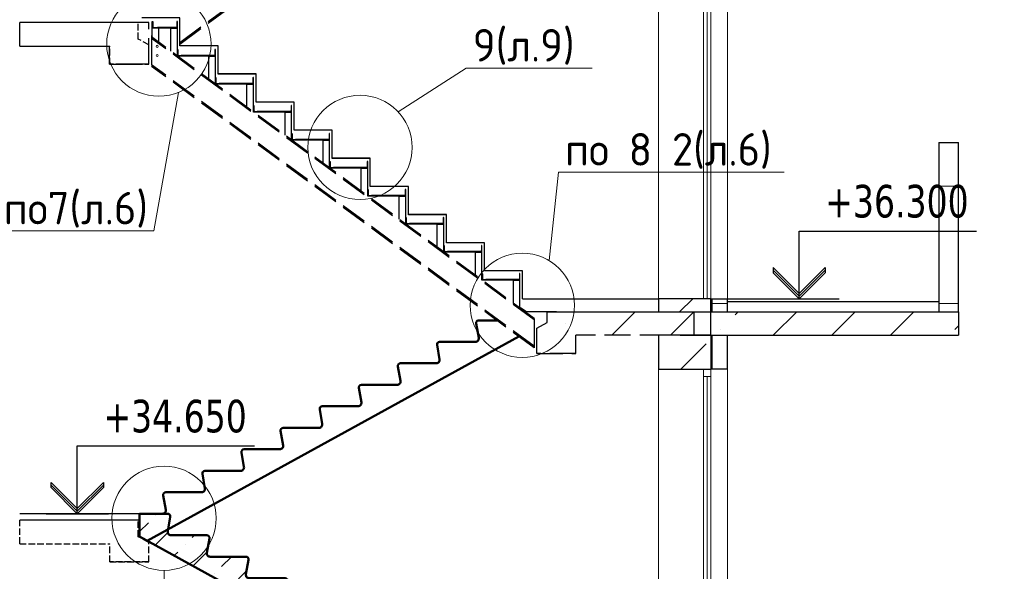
# Model space of a CAD drawing. Header units: millimetres. Extents: x 259029 to 2494469, y -731578 to -57567.
# Tile 34 of 207: x 370908 to 378460, y -680290 to -676054. Entities that reach past the tile are written whole.
import ezdxf
from ezdxf import colors
from ezdxf.entities.mleader import LeaderData, LeaderLine
from ezdxf.math import Vec2, Vec3

# ---------------------------------------------------------------- set-up
doc = ezdxf.new("R2010")
doc.units = ezdxf.units.MM
doc.linetypes.add('______2', pattern=[270, 200, -70])
for name, color, linetype, lineweight in [('1 Плита', 3, 'Continuous', 30), ('RAZMER', 100, 'Continuous', 15), ('Standard', 7, 'Continuous', 25), ('Общий01', 7, 'Continuous', 13), ('ПЛИТА', 152, 'Continuous', 35), ('РАЗРЕЗЫ', 10, 'Continuous', 60), ('Символы 0.20', 1, 'Continuous', 20), ('Стена', 7, 'Continuous', 50), ('Стена_ бетон несущ.', 253, 'Continuous', 70)]:
    doc.layers.add(name, color=color, linetype=linetype, lineweight=lineweight)
doc.styles.add('TAHOMA', font='tahoma.ttf')
doc.styles.add('ГОСТ', font='GOST_Common.ttf')
pattern_1 = [(45, (-451920.53, -348633), (-449.0128, 449.0128), []), (45, (-451471.5, -348633), (-449.0128, 449.0128), [793.75, -158.75, 0, -158.75])]
pattern_2 = [(0, (366591, -726383.86), (450, 450), [450, -450]), (90, (366591, -726383.86), (-450, 450), [450, -450])]

# ---------------------------------------------------------------- blocks, each defined once
blk = doc.blocks.new('_None')
blk = doc.blocks.new('выаыв')
at = {"layer": 'Standard', "color": 7, "linetype": '______2', "lineweight": 30}
for p, q in [((483017, -472887), (483017, -472378)), ((486656, -473099), (486656, -472378)), ((482696, -473063), (483017, -472887)), ((482696, -473659), (482696, -473063)), ((482696, -473659), (482696, -473279)), ((483896, -473659), (483896, -473099)), ((486656, -473099), (483896, -473099)), ((483896, -473659), (482696, -473659)), ((483896, -473659), (482696, -473659)), ((482696, -473659), (483896, -473659)), ((483896, -473659), (482696, -473659))]:
    blk.add_line(p, q, dxfattribs=at)
at = {"layer": 'ПЛИТА', "color": 0, "lineweight": 30}
blk.add_line((483017, -472378), (486656, -472378), dxfattribs=at)
blk = doc.blocks.new('НОВЫЙ')
at = {"layer": 'Standard', "color": 5, "linetype": 'Continuous', "lineweight": 50, "transparency": 33554687}
for p, q in [((381795.4, -472257), (381776.2, -472145.8)), ((381795.8, -472121.9), (382011.4, -472121.7)), ((382011.4, -472121.9), (381835.3, -472121.9)), ((382011.4, -472121.9), (382011.4, -472297.6)), ((378952.4, -473979.3), (382011.4, -472297.6)), ((381495.8, -472286.9), (381770.9, -472286.9)), ((381495.4, -472422), (381476.2, -472310.8)), ((381195.8, -472451.9), (381470.9, -472451.9)), ((381195.4, -472587), (381176.2, -472475.8)), ((380895.4, -472752), (380876.2, -472640.8)), ((380895.8, -472616.9), (381170.9, -472616.9)), ((380595.4, -472917), (380576.2, -472805.8)), ((380595.8, -472781.9), (380870.9, -472781.9)), ((380295.4, -473082), (380276.2, -472970.8)), ((380295.8, -472946.9), (380570.9, -472946.9)), ((379995.8, -473111.9), (380270.9, -473111.9)), ((379995.4, -473247), (379976.2, -473135.8)), ((379695.8, -473276.9), (379970.9, -473276.9)), ((379695.4, -473412), (379676.2, -473300.8)), ((379395.4, -473577), (379376.2, -473465.8)), ((379395.8, -473441.9), (379670.9, -473441.9)), ((379095.4, -473742), (379076.2, -473630.8)), ((379095.8, -473606.9), (379370.9, -473606.9)), ((378894.8, -473771.9), (378894.9, -473836.7)), ((378894.8, -473771.9), (378894.8, -473947.6)), ((378894.8, -473771.9), (379070.9, -473771.9))]:
    blk.add_line(p, q, dxfattribs=at)
for centre, radius, start, end in [((381795.8, -472141.9), 20, 90, 191.30993), ((381495.8, -472306.9), 20, 90, 191.30993), ((381770.9, -472261.9), 25, 270, 11.30993), ((381195.8, -472471.9), 20, 90, 191.30993), ((381470.9, -472426.9), 25, 270, 11.30993), ((381170.9, -472591.9), 25, 270, 11.30993), ((380895.8, -472636.9), 20, 90, 191.30993), ((380870.9, -472756.9), 25, 270, 11.30993), ((380595.8, -472801.9), 20, 90, 191.30993), ((380295.8, -472966.9), 20, 90, 191.30993), ((380570.9, -472921.9), 25, 270, 11.30993), ((379995.8, -473131.9), 20, 90, 191.30993), ((380270.9, -473086.9), 25, 270, 11.30993), ((379695.8, -473296.9), 20, 90, 191.30993), ((379970.9, -473251.9), 25, 270, 11.30993), ((379670.9, -473416.9), 25, 270, 11.30993), ((379395.8, -473461.9), 20, 90, 191.30993), ((379370.9, -473581.9), 25, 270, 11.30993), ((379095.8, -473626.9), 20, 90, 191.30993), ((379070.9, -473746.9), 25, 270, 11.30993)]:
    blk.add_arc(centre, radius, start, end, dxfattribs=at)
at = {"layer": 'РАЗРЕЗЫ', "color": 5, "lineweight": 35}
for p, q in [((382011.4, -472297.6), (382011.4, -472121.9)), ((382011.4, -472297.6), (382011.4, -472297.6)), ((378894.8, -473947.6), (378894.8, -473771.9)), ((378952.4, -473979.3), (378894.8, -473947.6))]:
    blk.add_line(p, q, dxfattribs=at)
blk = doc.blocks.new('марш2')
at = {"layer": 'РАЗРЕЗЫ', "lineweight": -2}
h = blk.add_hatch(dxfattribs=at)
h.set_pattern_fill('ANSI35', color=256, scale=50)
h.paths.add_polyline_path([(519266.6, -473418), (519247, -473531.5, 0.457423), (519271.7, -473560.2), (519546.8, -473560.2, -0.457423), (519566.6, -473583), (519547, -473696.5, 0.457423), (519571.7, -473725.2), (519846.8, -473725.2, -0.457423), (519866.6, -473748), (519847, -473861.5, 0.457423), (519871.7, -473890.2), (520146.8, -473890.2, -0.457423), (520166.6, -473913), (520147, -474026.5, 0.457423), (520171.7, -474055.2), (520446.8, -474055.2, -0.457423), (520466.6, -474078), (520447, -474191.5, 0.457423), (520471.7, -474220.2), (520746.8, -474220.2, -0.457423), (520766.6, -474243), (520747, -474356.5, 0.457423), (520771.7, -474385.2), (521046.8, -474385.2, -0.457423), (521066.6, -474408), (521047, -474521.5, 0.457423), (521071.7, -474550.2), (521346.8, -474550.2, -0.457423), (521366.6, -474573), (521347, -474686.5, 0.457423), (521371.7, -474715.2), (521646.8, -474715.2, -0.457423), (521666.6, -474738), (521647, -474851.5, 0.457423), (521671.7, -474880.2), (521946.8, -474880.2, -0.457423), (521966.6, -474903), (521947, -475016.5, 0.457423), (521971.7, -475045.2), (522147.9, -475045.2), (522147.9, -475220.9), (522090.2, -475252.5), (519031.2, -473570.9), (519031.2, -473395), (519246.9, -473395.2, -0.457187)])
at = {"layer": 'РАЗРЕЗЫ', "color": 2, "lineweight": -2, "xscale": -1}
blk.add_blockref('НОВЫЙ', (901042.6, -1273.3), dxfattribs=at)

msp = doc.modelspace()

# ---------------------------------------------------------------- hatches: boundary and pattern name
at = {"layer": 'Standard', "linetype": 'Continuous', "lineweight": 13}
h = msp.add_hatch(dxfattribs=at)
h.set_pattern_fill('____', scale=450, style=0, pattern_type=2)
h.set_pattern_definition(pattern_2)
h.paths.add_polyline_path([(377957.7, -678297.9), (378107.7, -678297.9), (378107.7, -676997.9), (377957.7, -676997.9)], flags=0)
h = msp.add_hatch(dxfattribs=at)
h.set_pattern_fill('____', scale=450, style=0, pattern_type=2)
h.set_pattern_definition(pattern_2)
h.paths.add_polyline_path([(376337.7, -678297.9), (376337.7, -678197.9), (376217.7, -678197.9), (376217.7, -678297.9)], flags=0)
at = {"layer": 'Стена_ бетон несущ.', "linetype": 'Continuous', "lineweight": 13}
h = msp.add_hatch(dxfattribs=at)
h.set_pattern_fill('ANSI35', color=9, scale=100, style=0)
h.set_pattern_definition(pattern_1)
h.paths.add_polyline_path([(375807.7, -678297.9), (376207.7, -678297.9), (376207.7, -678197.9), (375807.7, -678197.9)], flags=0)
at = {"layer": 'Стена_ бетон несущ.', "linetype": 'Continuous', "lineweight": 25}
h = msp.add_hatch(dxfattribs=at)
h.set_pattern_fill('ANSI35', scale=100, style=0)
h.set_pattern_definition([(45, (-451654.94, -345333), (-449.0128, 449.0128), []), (45, (-451205.9, -345333), (-449.0128, 449.0128), [793.75, -158.75, 0, -158.75])])
h.paths.add_polyline_path([(374973.3, -678477.9), (376343.4, -678477.9), (376343.4, -678297.9), (374973.3, -678297.9)])
h = msp.add_hatch(dxfattribs=at)
h.set_pattern_fill('ANSI35', scale=100, style=0)
h.set_pattern_definition(pattern_1)
h.paths.add_polyline_path([(376207.7, -678297.9), (376207.7, -678477.9), (378107.7, -678477.9), (378107.7, -678297.9)])
at = {"layer": 'Стена_ бетон несущ.', "linetype": 'Continuous', "lineweight": 13}
h = msp.add_hatch(dxfattribs=at)
h.set_pattern_fill('ANSI35', color=9, scale=100, style=0)
h.set_pattern_definition(pattern_1)
h.paths.add_polyline_path([(376207.7, -678737.9), (376207.7, -678477.9), (375807.7, -678477.9), (375807.7, -678737.9)], flags=0)

# ---------------------------------------------------------------- linework, layer by layer
at = {"color": 0}
msp.add_line((376234.7, -678196.9), (377192.9, -678196.9), dxfattribs=at)
at = {"color": 3, "linetype": 'Continuous', "lineweight": 30}
for p, q in [((374748.2, -678269.9), (374749.9, -678267.5)), ((374788.7, -678297.9), (374748.2, -678269.9)), ((374789.7, -678294.9), (374749.9, -678267.5)), ((375025.6, -678297.9), (374788.7, -678297.9)), ((374789.7, -678294.9), (375025.6, -678294.9)), ((375025.6, -678294.9), (375025.6, -678297.9))]:
    msp.add_line(p, q, dxfattribs=at)
for points in [[(371965.5, -676111.9), (372091.1, -676111.9), (372091.1, -676114.9), (371965.5, -676114.9), (371965.5, -676111.9)], [(372146.2, -676326.9), (372383.1, -676326.9), (372383.1, -676329.9), (372146.2, -676329.9), (372146.2, -676326.9)], [(372438.2, -676541.9), (372675.1, -676541.9), (372675.1, -676544.9), (372438.2, -676544.9), (372438.2, -676541.9)], [(372730.2, -676756.9), (372967.1, -676756.9), (372967.1, -676759.9), (372730.2, -676759.9), (372730.2, -676756.9)], [(373022.2, -676971.9), (373259.1, -676971.9), (373259.1, -676974.9), (373022.2, -676974.9), (373022.2, -676971.9)], [(373314.2, -677186.9), (373551.1, -677186.9), (373551.1, -677189.9), (373314.2, -677189.9), (373314.2, -677186.9)], [(373606.2, -677401.9), (373843.1, -677401.9), (373843.1, -677404.9), (373606.2, -677404.9), (373606.2, -677401.9)], [(373898.2, -677616.9), (374135.1, -677616.9), (374135.1, -677619.9), (373898.2, -677619.9), (373898.2, -677616.9)], [(374189.9, -677831.9), (374426.8, -677831.9), (374426.8, -677834.9), (374189.9, -677834.9), (374189.9, -677831.9)], [(374481.9, -678046.9), (374718.8, -678046.9), (374718.8, -678049.9), (374481.9, -678049.9), (374481.9, -678046.9)]]:
    msp.add_lwpolyline(points, dxfattribs=at)
at = {"layer": '1 Плита', "color": 2, "linetype": 'Continuous', "lineweight": 30}
for points in [[(371935.8, -676114.9), (371972.5, -676114.9, -0.414214), (371974.8, -676117.2), (371974.8, -676118.9), (371924.8, -676118.9), (371924.8, -676068.9), (371926.5, -676068.9, -0.414214), (371928.8, -676071.2), (371928.8, -676107.9, 0.414214)], [(372105.8, -676114.9), (372069.1, -676114.9, 0.414214), (372066.8, -676117.2), (372066.8, -676118.9), (372116.8, -676118.9), (372116.8, -676068.9), (372115.1, -676068.9, 0.414214), (372112.8, -676071.2), (372112.8, -676107.9, -0.414214)], [(372105.8, -676114.9), (372069.1, -676114.9, 0.414214), (372066.8, -676117.2), (372066.8, -676118.9), (372116.8, -676118.9), (372116.8, -676068.9), (372115.1, -676068.9, 0.414214), (372112.8, -676071.2), (372112.8, -676107.9, -0.414214)], [(372127.8, -676329.9), (372164.5, -676329.9, -0.414214), (372166.8, -676332.2), (372166.8, -676333.9), (372116.8, -676333.9), (372116.8, -676283.9), (372118.5, -676283.9, -0.414214), (372120.8, -676286.2), (372120.8, -676322.9, 0.414214)], [(372127.8, -676329.9), (372164.5, -676329.9, -0.414214), (372166.8, -676332.2), (372166.8, -676333.9), (372116.8, -676333.9), (372116.8, -676283.9), (372118.5, -676283.9, -0.414214), (372120.8, -676286.2), (372120.8, -676322.9, 0.414214)], [(372397.8, -676329.9), (372361.1, -676329.9, 0.414214), (372358.8, -676332.2), (372358.8, -676333.9), (372408.8, -676333.9), (372408.8, -676283.9), (372407.1, -676283.9, 0.414214), (372404.8, -676286.2), (372404.8, -676322.9, -0.414214)], [(372397.8, -676329.9), (372361.1, -676329.9, 0.414214), (372358.8, -676332.2), (372358.8, -676333.9), (372408.8, -676333.9), (372408.8, -676283.9), (372407.1, -676283.9, 0.414214), (372404.8, -676286.2), (372404.8, -676322.9, -0.414214)], [(372419.8, -676544.9), (372456.5, -676544.9, -0.414214), (372458.8, -676547.2), (372458.8, -676548.9), (372408.8, -676548.9), (372408.8, -676498.9), (372410.5, -676498.9, -0.414214), (372412.8, -676501.2), (372412.8, -676537.9, 0.414214)], [(372689.8, -676544.9), (372653.1, -676544.9, 0.414214), (372650.8, -676547.2), (372650.8, -676548.9), (372700.8, -676548.9), (372700.8, -676498.9), (372699.1, -676498.9, 0.414214), (372696.8, -676501.2), (372696.8, -676537.9, -0.414214)], [(372689.8, -676544.9), (372653.1, -676544.9, 0.414214), (372650.8, -676547.2), (372650.8, -676548.9), (372700.8, -676548.9), (372700.8, -676498.9), (372699.1, -676498.9, 0.414214), (372696.8, -676501.2), (372696.8, -676537.9, -0.414214)], [(372711.8, -676759.9), (372748.5, -676759.9, -0.414214), (372750.8, -676762.2), (372750.8, -676763.9), (372700.8, -676763.9), (372700.8, -676713.9), (372702.5, -676713.9, -0.414214), (372704.8, -676716.2), (372704.8, -676752.9, 0.414214)], [(372981.8, -676759.9), (372945.1, -676759.9, 0.414214), (372942.8, -676762.2), (372942.8, -676763.9), (372992.8, -676763.9), (372992.8, -676713.9), (372991.1, -676713.9, 0.414214), (372988.8, -676716.2), (372988.8, -676752.9, -0.414214)], [(372981.8, -676759.9), (372945.1, -676759.9, 0.414214), (372942.8, -676762.2), (372942.8, -676763.9), (372992.8, -676763.9), (372992.8, -676713.9), (372991.1, -676713.9, 0.414214), (372988.8, -676716.2), (372988.8, -676752.9, -0.414214)], [(373003.8, -676974.9), (373040.5, -676974.9, -0.414214), (373042.8, -676977.2), (373042.8, -676978.9), (372992.8, -676978.9), (372992.8, -676928.9), (372994.5, -676928.9, -0.414214), (372996.8, -676931.2), (372996.8, -676967.9, 0.414214)], [(373273.8, -676974.9), (373237.1, -676974.9, 0.414214), (373234.8, -676977.2), (373234.8, -676978.9), (373284.8, -676978.9), (373284.8, -676928.9), (373283.1, -676928.9, 0.414214), (373280.8, -676931.2), (373280.8, -676967.9, -0.414214)], [(373273.8, -676974.9), (373237.1, -676974.9, 0.414214), (373234.8, -676977.2), (373234.8, -676978.9), (373284.8, -676978.9), (373284.8, -676928.9), (373283.1, -676928.9, 0.414214), (373280.8, -676931.2), (373280.8, -676967.9, -0.414214)], [(373295.8, -677189.9), (373332.5, -677189.9, -0.414214), (373334.8, -677192.2), (373334.8, -677193.9), (373284.8, -677193.9), (373284.8, -677143.9), (373286.5, -677143.9, -0.414214), (373288.8, -677146.2), (373288.8, -677182.9, 0.414214)], [(373565.8, -677189.9), (373529.1, -677189.9, 0.414214), (373526.8, -677192.2), (373526.8, -677193.9), (373576.8, -677193.9), (373576.8, -677143.9), (373575.1, -677143.9, 0.414214), (373572.8, -677146.2), (373572.8, -677182.9, -0.414214)], [(373565.8, -677189.9), (373529.1, -677189.9, 0.414214), (373526.8, -677192.2), (373526.8, -677193.9), (373576.8, -677193.9), (373576.8, -677143.9), (373575.1, -677143.9, 0.414214), (373572.8, -677146.2), (373572.8, -677182.9, -0.414214)], [(373587.8, -677404.9), (373624.5, -677404.9, -0.414214), (373626.8, -677407.2), (373626.8, -677408.9), (373576.8, -677408.9), (373576.8, -677358.9), (373578.5, -677358.9, -0.414214), (373580.8, -677361.2), (373580.8, -677397.9, 0.414214)], [(373857.8, -677404.9), (373821.1, -677404.9, 0.414214), (373818.8, -677407.2), (373818.8, -677408.9), (373868.8, -677408.9), (373868.8, -677358.9), (373867.1, -677358.9, 0.414214), (373864.8, -677361.2), (373864.8, -677397.9, -0.414214)], [(373857.8, -677404.9), (373821.1, -677404.9, 0.414214), (373818.8, -677407.2), (373818.8, -677408.9), (373868.8, -677408.9), (373868.8, -677358.9), (373867.1, -677358.9, 0.414214), (373864.8, -677361.2), (373864.8, -677397.9, -0.414214)], [(373879.8, -677619.9), (373916.5, -677619.9, -0.414214), (373918.8, -677622.2), (373918.8, -677623.9), (373868.8, -677623.9), (373868.8, -677573.9), (373870.5, -677573.9, -0.414214), (373872.8, -677576.2), (373872.8, -677612.9, 0.414214)], [(374149.8, -677619.9), (374113.1, -677619.9, 0.414214), (374110.8, -677622.2), (374110.8, -677623.9), (374160.8, -677623.9), (374160.8, -677573.9), (374159.1, -677573.9, 0.414214), (374156.8, -677576.2), (374156.8, -677612.9, -0.414214)], [(374149.8, -677619.9), (374113.1, -677619.9, 0.414214), (374110.8, -677622.2), (374110.8, -677623.9), (374160.8, -677623.9), (374160.8, -677573.9), (374159.1, -677573.9, 0.414214), (374156.8, -677576.2), (374156.8, -677612.9, -0.414214)], [(374171.6, -677834.9), (374208.3, -677834.9, -0.414214), (374210.6, -677837.2), (374210.6, -677838.9), (374160.6, -677838.9), (374160.6, -677788.9), (374162.3, -677788.9, -0.414214), (374164.6, -677791.2), (374164.6, -677827.9, 0.414214)], [(374441.6, -677834.9), (374404.9, -677834.9, 0.414214), (374402.6, -677837.2), (374402.6, -677838.9), (374452.6, -677838.9), (374452.6, -677788.9), (374450.9, -677788.9, 0.414214), (374448.6, -677791.2), (374448.6, -677827.9, -0.414214)], [(374441.6, -677834.9), (374404.9, -677834.9, 0.414214), (374402.6, -677837.2), (374402.6, -677838.9), (374452.6, -677838.9), (374452.6, -677788.9), (374450.9, -677788.9, 0.414214), (374448.6, -677791.2), (374448.6, -677827.9, -0.414214)], [(374463.6, -678049.9), (374500.3, -678049.9, -0.414214), (374502.6, -678052.2), (374502.6, -678053.9), (374452.6, -678053.9), (374452.6, -678003.9), (374454.3, -678003.9, -0.414214), (374456.6, -678006.2), (374456.6, -678042.9, 0.414214)], [(374733.6, -678049.9), (374696.9, -678049.9, 0.414214), (374694.6, -678052.2), (374694.6, -678053.9), (374744.6, -678053.9), (374744.6, -678003.9), (374742.9, -678003.9, 0.414214), (374740.6, -678006.2), (374740.6, -678042.9, -0.414214)], [(374733.6, -678049.9), (374696.9, -678049.9, 0.414214), (374694.6, -678052.2), (374694.6, -678053.9), (374744.6, -678053.9), (374744.6, -678003.9), (374742.9, -678003.9, 0.414214), (374740.6, -678006.2), (374740.6, -678042.9, -0.414214)]]:
    msp.add_lwpolyline(points, format="xyb", close=True, dxfattribs=at)
at = {"layer": 'RAZMER'}
for centre in [(371962.3, -676259.4, 0), (371962.3, -676329.4, 0)]:
    msp.add_circle(centre, 8, dxfattribs=at)
at = {"layer": 'Standard', "color": 253, "linetype": '______2', "lineweight": 30, "true_color": 0xababab}
for p, q in [((372136.8, -676229.1), (374853.8, -674228.5)), ((372136.8, -676241.5), (374853.8, -674240.9)), ((374853.8, -678349.2), (371917.7, -676187.3)), ((374853.8, -678360), (371917.7, -676198.1)), ((374853.8, -678562.5), (371917.7, -676400.7)), ((374853.8, -678575), (371917.7, -676413.1))]:
    msp.add_line(p, q, dxfattribs=at)
at = {"layer": 'Standard', "color": 7, "linetype": 'Continuous', "lineweight": 13}
for p, q in [((376151.7, -675493.9), (376151.7, -678197.9)), ((376179.7, -678196.9), (376179.7, -675493.9)), ((376207.7, -678197.9), (376207.7, -675493.9)), ((376151.7, -678737.9), (376151.7, -678793.9)), ((376207.7, -678793.9), (376207.7, -678737.9)), ((376151.7, -678793.9), (376151.7, -681497.9)), ((376151.7, -678793.9), (376151.7, -681497.9)), ((376151.7, -678793.9), (376207.7, -678793.9)), ((376179.7, -681496.9), (376179.7, -678793.9)), ((376179.7, -681496.9), (376179.7, -678793.9)), ((376207.7, -681497.9), (376207.7, -678793.9)), ((376207.7, -681497.9), (376207.7, -678793.9))]:
    msp.add_line(p, q, dxfattribs=at)
at = {"layer": 'Standard', "color": 7, "linetype": '______2', "lineweight": 30}
for p, q in [((370907.7, -676256.9), (370907.7, -676076.9)), ((371897.7, -676396.9), (371897.7, -676076.9)), ((370907.7, -676256.9), (371597.7, -676256.9)), ((371597.7, -676396.9), (371597.7, -676256.9)), ((371897.7, -676396.9), (371897.7, -676301.9)), ((371597.7, -676396.9), (371897.7, -676396.9)), ((371597.7, -676396.9), (371897.7, -676396.9)), ((371897.7, -676396.9), (371597.7, -676396.9)), ((371597.7, -676396.9), (371897.7, -676396.9)), ((371597.7, -676396.9), (371897.7, -676396.9)), ((371597.7, -676396.9), (371897.7, -676396.9)), ((371897.7, -676396.9), (371597.7, -676396.9)), ((371597.7, -676396.9), (371897.7, -676396.9)), ((374954.1, -678379.7), (374954.1, -678297.9)), ((374873.8, -678423.9), (374954.1, -678379.7)), ((374873.8, -678617.9), (374873.8, -678423.9)), ((374873.8, -678617.9), (374873.8, -678522.9)), ((375173.8, -678617.9), (375173.8, -678477.9)), ((375863.8, -678477.9), (375173.8, -678477.9)), ((375173.8, -678617.9), (374873.8, -678617.9)), ((375173.8, -678617.9), (374873.8, -678617.9)), ((374873.8, -678617.9), (375173.8, -678617.9)), ((375173.8, -678617.9), (374873.8, -678617.9))]:
    msp.add_line(p, q, dxfattribs=at)
at = {"layer": 'Standard', "color": 7, "linetype": 'Continuous', "lineweight": 25}
for p, q in [((376886.2, -678197.9), (376886.2, -677677.9)), ((376886.2, -677677.9), (378246.2, -677677.9)), ((376686.2, -677957.9), (376886.2, -678157.9)), ((376686.2, -677957.9), (376686.2, -677977.9)), ((376886.2, -678177.9), (376686.2, -677977.9)), ((376686.2, -677977.9), (376686.2, -677997.9)), ((376886.2, -678197.9), (376686.2, -677997.9)), ((376886.2, -678157.9), (377086.2, -677957.9)), ((377086.2, -677977.9), (376886.2, -678177.9)), ((377086.2, -677997.9), (376886.2, -678197.9)), ((377086.2, -677957.9), (377086.2, -677977.9)), ((377086.2, -677977.9), (377086.2, -677997.9)), ((376207.7, -678477.9), (376207.7, -678297.9)), ((371349.6, -679847.9), (371349.6, -679327.9)), ((371349.6, -679327.9), (372709.6, -679327.9)), ((371349.6, -679847.9), (371349.6, -679327.9)), ((371349.6, -679327.9), (372709.6, -679327.9)), ((371149.6, -679647.9), (371149.6, -679607.9)), ((371149.6, -679607.9), (371349.6, -679807.9)), ((371149.6, -679647.9), (371149.6, -679607.9)), ((371149.6, -679607.9), (371349.6, -679807.9)), ((371349.6, -679827.9), (371149.6, -679627.9)), ((371349.6, -679827.9), (371149.6, -679627.9)), ((371349.6, -679847.9), (371149.6, -679647.9)), ((371349.6, -679847.9), (371149.6, -679647.9)), ((371349.6, -679807.9), (371549.6, -679607.9)), ((371349.6, -679807.9), (371549.6, -679607.9)), ((371549.6, -679627.9), (371349.6, -679827.9)), ((371549.6, -679627.9), (371349.6, -679827.9)), ((371549.6, -679647.9), (371349.6, -679847.9)), ((371549.6, -679647.9), (371349.6, -679847.9)), ((371549.6, -679607.9), (371549.6, -679627.9)), ((371549.6, -679607.9), (371549.6, -679627.9)), ((371549.6, -679627.9), (371549.6, -679647.9)), ((371549.6, -679627.9), (371549.6, -679647.9)), ((371109.6, -679847.9), (371589.6, -679847.9)), ((371109.6, -679847.9), (371589.6, -679847.9))]:
    msp.add_line(p, q, dxfattribs=at)
at = {"layer": 'Standard', "color": 5, "linetype": 'Continuous', "lineweight": 50, "transparency": 33554687}
for p, q in [((374428.1, -678498.2), (374408.8, -678387)), ((374428.5, -678363.1), (374566.1, -678363.1)), ((371885.1, -680055.5), (374736, -678488.2)), ((374128.5, -678528.1), (374403.6, -678528.1)), ((374128.1, -678663.2), (374108.8, -678552)), ((373828.5, -678693.1), (374103.6, -678693.1)), ((373828.1, -678828.2), (373808.8, -678717)), ((373528.1, -678993.2), (373508.8, -678882)), ((373528.5, -678858.1), (373803.6, -678858.1)), ((373228.1, -679158.2), (373208.8, -679047)), ((373228.5, -679023.1), (373503.6, -679023.1)), ((372928.1, -679323.2), (372908.8, -679212)), ((372928.5, -679188.1), (373203.6, -679188.1)), ((372628.1, -679488.2), (372608.8, -679377)), ((372628.5, -679353.1), (372903.6, -679353.1)), ((372328.5, -679518.1), (372603.6, -679518.1)), ((372328.1, -679653.2), (372308.8, -679542)), ((372028.1, -679818.2), (372008.8, -679707)), ((372028.5, -679683.1), (372303.6, -679683.1)), ((371827.4, -679848.1), (371827.6, -679912.9)), ((371827.4, -679848.1), (371827.4, -680023.8)), ((371827.4, -679848.1), (372003.6, -679848.1))]:
    msp.add_line(p, q, dxfattribs=at)
for centre, radius, start, end in [((374428.5, -678383.1), 20, 90, 191.30993), ((374128.5, -678548.1), 20, 90, 191.30993), ((374403.6, -678503.1), 25, 270, 11.30993), ((373828.5, -678713.1), 20, 90, 191.30993), ((374103.6, -678668.1), 25, 270, 11.30993), ((373803.6, -678833.1), 25, 270, 11.30993), ((373528.5, -678878.1), 20, 90, 191.30993), ((373503.6, -678998.1), 25, 270, 11.30993), ((373228.5, -679043.1), 20, 90, 191.30993), ((372928.5, -679208.1), 20, 90, 191.30993), ((373203.6, -679163.1), 25, 270, 11.30993), ((372628.5, -679373.1), 20, 90, 191.30993), ((372903.6, -679328.1), 25, 270, 11.30993), ((372328.5, -679538.1), 20, 90, 191.30993), ((372603.6, -679493.1), 25, 270, 11.30993), ((372303.6, -679658.1), 25, 270, 11.30993), ((372028.5, -679703.1), 20, 90, 191.30993), ((372003.6, -679823.1), 25, 270, 11.30993)]:
    msp.add_arc(centre, radius, start, end, dxfattribs=at)
at = {"layer": 'Общий01', "color": 7, "linetype": 'Continuous', "lineweight": 25}
for p, q in [((374764.3, -678198.9), (375807.7, -678197.9)), ((376337.7, -678217.9), (377957.7, -678217.9)), ((374953.1, -678297.9), (378107.7, -678297.9)), ((375973.7, -678477.9), (378107.7, -678477.9))]:
    msp.add_line(p, q, dxfattribs=at)
at = {"layer": 'ПЛИТА', "color": 0, "lineweight": 30}
for p, q in [((371897.7, -676076.9), (370907.7, -676076.9)), ((370907.7, -676256.9), (371597.7, -676256.9)), ((374954.1, -678297.9), (375863.8, -678297.9))]:
    msp.add_line(p, q, dxfattribs=at)
at = {"layer": 'РАЗРЕЗЫ', "color": 3, "lineweight": 30}
for p, q in [((371924.8, -676192.6), (371924.8, -676118.9)), ((372074.8, -676118.9), (371936.1, -676118.9)), ((371974.8, -676229.4), (371974.8, -676118.9)), ((372066.8, -676297.1), (372066.8, -676118.9)), ((372116.8, -676333.9), (372116.8, -676078.9)), ((372366.8, -676333.9), (372116.8, -676333.9)), ((372358.8, -676512.1), (372358.8, -676333.9)), ((372408.8, -676548.9), (372408.8, -676293.9)), ((372658.8, -676548.9), (372408.8, -676548.9)), ((372650.8, -676727.1), (372650.8, -676548.9)), ((372700.8, -676763.9), (372700.8, -676508.9)), ((372992.8, -676978.9), (372992.8, -676723.9)), ((372950.8, -676763.9), (372700.8, -676763.9)), ((372942.8, -676942.1), (372942.8, -676763.9)), ((373284.8, -677193.9), (373284.8, -676938.9)), ((373242.8, -676978.9), (372992.8, -676978.9)), ((373234.8, -677157.1), (373234.8, -676978.9)), ((373576.8, -677408.9), (373576.8, -677153.9)), ((373534.8, -677193.9), (373284.8, -677193.9)), ((373526.8, -677372.1), (373526.8, -677193.9)), ((373826.8, -677408.9), (373576.8, -677408.9)), ((373818.8, -677587.1), (373818.8, -677408.9)), ((373868.8, -677623.9), (373868.8, -677368.9)), ((374118.8, -677623.9), (373868.8, -677623.9)), ((374110.8, -677802.1), (374110.8, -677623.9)), ((374160.8, -677838.9), (374160.8, -677583.9)), ((374410.6, -677838.9), (374160.6, -677838.9)), ((374402.6, -678016.9), (374402.6, -677838.9)), ((374452.6, -678053.8), (374452.6, -677798.9)), ((374744.6, -678268.8), (374744.6, -678013.9)), ((374702.6, -678053.9), (374452.6, -678053.9)), ((374694.6, -678231.9), (374694.6, -678053.9))]:
    msp.add_line(p, q, dxfattribs=at)
at = {"layer": 'РАЗРЕЗЫ', "color": 2, "lineweight": 30}
for p, q in [((371917.7, -676177.1), (371917.7, -676402.8)), ((371917.7, -676220.9), (371917.7, -676333.2)), ((374853.8, -678349.2), (374853.8, -678575))]:
    msp.add_line(p, q, dxfattribs=at)
at = {"layer": 'РАЗРЕЗЫ', "color": 5, "lineweight": 35}
for p, q in [((371827.4, -680023.8), (371827.4, -679848.1)), ((371885.1, -680055.5), (371827.4, -680023.8))]:
    msp.add_line(p, q, dxfattribs=at)
at = {"layer": 'РАЗРЕЗЫ', "color": 1, "lineweight": 30}
for points in [[(374472.3, -677983.9), (374472.3, -677767.9), (374180.6, -677767.9), (374180.6, -677551.9), (373888.8, -677551.9), (373888.8, -677335.9), (373596.8, -677335.9), (373596.8, -677119.9), (373304.8, -677119.9), (373304.8, -676903.9), (373012.8, -676903.9), (373012.8, -676687.9), (372720.8, -676687.9), (372720.8, -676471.9), (372428.8, -676471.9), (372428.8, -676255.9), (372136.8, -676255.9), (372136.8, -676039.9), (371844.8, -676039.9), (371844.8, -676039.9), (371844.8, -676039.9)], [(374764.3, -678198.9), (374764.3, -677982.9), (374472.6, -677982.9), (374472.6, -677766.9), (374180.8, -677766.9), (374180.8, -677550.9), (373888.8, -677550.9), (373888.8, -677334.9), (373596.8, -677334.9), (373596.8, -677118.9), (373304.8, -677118.9), (373304.8, -676902.9), (373012.8, -676902.9), (373012.8, -676686.9), (372720.8, -676686.9), (372720.8, -676470.9), (372428.8, -676470.9), (372428.8, -676254.9), (372136.8, -676254.9), (372136.8, -676039.9), (372136.8, -676039.9)]]:
    msp.add_lwpolyline(points, dxfattribs=at)
at = {"layer": 'Символы 0.20'}
for centre in [(371975.1, -676242.5), (373518.1, -677035.3), (374762.9, -678247.9), (372015.1, -679882.8)]:
    msp.add_circle(centre, 400, dxfattribs=at)
at = {"layer": 'Стена', "color": 34, "linetype": 'Continuous', "lineweight": 13}
for p, q in [((376337.7, -678197.9), (376337.7, -675437.9)), ((376337.7, -681497.9), (376337.7, -678737.9)), ((376337.7, -681497.9), (376337.7, -678737.9))]:
    msp.add_line(p, q, dxfattribs=at)
at = {"layer": 'Стена', "color": 34, "linetype": 'Continuous', "lineweight": 25}
for p, q in [((377957.7, -676997.9), (378107.7, -676997.9)), ((377957.7, -676997.9), (377957.7, -678297.9)), ((378107.7, -678297.9), (378107.7, -676997.9)), ((376207.7, -678197.9), (376337.7, -678197.9)), ((376217.7, -678297.9), (376217.7, -678197.9)), ((376337.7, -678297.9), (376337.7, -678197.9)), ((376217.7, -678737.9), (376217.7, -678477.9)), ((376337.7, -678737.9), (376337.7, -678477.9)), ((376337.7, -678737.9), (376207.7, -678737.9))]:
    msp.add_line(p, q, dxfattribs=at)
at = {"layer": 'Стена', "color": 7, "linetype": 'Continuous', "lineweight": 25}
for p in [(372007.7, -679847.9), (372007.7, -679847.9), (372032.9, -679847.9)]:
    msp.add_line(p, (370907.7, -679847.9), dxfattribs=at)
at = {"layer": 'Стена_ бетон несущ.', "color": 9, "linetype": 'Continuous', "lineweight": 13}
for p, q in [((375807.7, -675437.9), (375807.7, -678197.9)), ((375807.7, -678737.9), (375807.7, -681497.9)), ((375807.7, -678737.9), (375807.7, -681497.9))]:
    msp.add_line(p, q, dxfattribs=at)
at = {"layer": 'Стена_ бетон несущ.', "color": 9, "linetype": 'Continuous', "lineweight": 25}
for p, q in [((375807.7, -678197.9), (375807.7, -678297.9)), ((376207.7, -678197.9), (375807.7, -678197.9)), ((375807.7, -678197.9), (375807.7, -678297.9)), ((376207.7, -678297.9), (376207.7, -678197.9)), ((376207.7, -678477.9), (375807.7, -678477.9)), ((376207.7, -678477.9), (375807.7, -678477.9)), ((375807.7, -678477.9), (375807.7, -678737.9)), ((376207.7, -678477.9), (376207.7, -678737.9)), ((375807.7, -678737.9), (376207.7, -678737.9))]:
    msp.add_line(p, q, dxfattribs=at)
at = {"layer": 'Стена_ бетон несущ.', "color": 7, "linetype": 'Continuous', "lineweight": 25}
for p, q in [((376077.8, -678297.9), (376077.8, -678477.9)), ((376207.7, -678477.9), (376207.7, -678297.9)), ((378107.7, -678297.9), (378107.7, -678477.9))]:
    msp.add_line(p, q, dxfattribs=at)

# ---------------------------------------------------------------- block references
at = {"layer": 'РАЗРЕЗЫ', "color": 2, "lineweight": -2, "xscale": -0.25, "yscale": 0.25, "zscale": 0.25}
for p in [(492571.8, -557982.3), (492571.8, -561803.3)]:
    msp.add_blockref('выаыв', p, dxfattribs=at)
at = {"layer": 'РАЗРЕЗЫ', "color": 2, "lineweight": -2}
msp.add_blockref('марш2', (-147203.8, -206452.9), dxfattribs=at)

# ---------------------------------------------------------------- texts
at = {"layer": 'Standard', "color": 7, "linetype": 'Continuous', "lineweight": 25, "char_height": 250, "attachment_point": 7, "style": 'TAHOMA'}
for s, insert, width in [('{\\W0.86;+36.300}', (377086.2, -677577.9), 1028.162), ('\\W0.86;+34.650', (371549.6, -679227.9), 1183.813)]:
    msp.add_mtext(s, dxfattribs=dict(at, insert=insert, width=width))

# ---------------------------------------------------------------- leaders
at = {"layer": 'Символы 0.20'}
ml = msp.add_multileader_mtext('Standard', dxfattribs=at)
ml.set_content('9(л.9)', color=256, style='ГОСТ')
ml.set_leader_properties(color=256, linetype='ByLayer', lineweight=-1)
ml.set_arrow_properties(name='NONE')
ml.build(insert=Vec2(0, 0))
ml.multileader.update_dxf_attribs({"text_left_attachment_type": 6, "text_right_attachment_type": 6, "dogleg_length": 0.25, "arrow_head_size": 200, "scale": 100})
ctx = ml.context
ctx.base_point, ctx.scale, ctx.char_height, ctx.arrow_head_size, ctx.landing_gap_size, ctx.plane_origin = Vec3(374357.7, -676425.9), 100, 250, 200, 25, Vec3(372002.2, -678146.9)
ctx.left_attachment, ctx.right_attachment = 6, 6
notes = []
notes.append((ctx, [(1, (1, 1, 0), (374332.7, -676425.9), (1, 0), 25, [(0, [(373809.8, -676761.6)], 0, [])])]))
ctx.mtext.insert, ctx.mtext.width, ctx.mtext.flow_direction = Vec3(374382.7, -676125.9), 792.21, 5
ml = msp.add_multileader_mtext('Standard', dxfattribs=at)
ml.set_content('8(л.6)', color=256, style='ГОСТ')
ml.set_leader_properties(color=256, linetype='ByLayer', lineweight=-1)
ml.set_arrow_properties(name='NONE')
ml.build(insert=Vec2(0, 0))
ml.multileader.update_dxf_attribs({"text_left_attachment_type": 6, "text_right_attachment_type": 6, "dogleg_length": 0.25, "arrow_head_size": 200, "scale": 100})
ctx = ml.context
ctx.base_point, ctx.scale, ctx.char_height, ctx.arrow_head_size, ctx.landing_gap_size, ctx.plane_origin = Vec3(354214.7, -677052.3), 100, 250, 200, 25, Vec3(354699, -677354.1)
ctx.left_attachment, ctx.right_attachment = 6, 6
notes.append((ctx, [(0, (1, 1, 0), (354189.7, -677052.3), (1, 0), 25, [(0, [(353515.9, -676464.4)], 0, [])])]))
ctx.mtext.insert, ctx.mtext.width, ctx.mtext.defined_height, ctx.mtext.flow_direction = Vec3(354239.7, -676752.3), 1094.387, 742.8, 5
ml = msp.add_multileader_mtext('Standard', dxfattribs=at)
ml.set_content('по7(л.6)', color=256, style='ГОСТ')
ml.set_leader_properties(color=256, linetype='ByLayer', lineweight=-1)
ml.set_arrow_properties(name='NONE')
ml.build(insert=Vec2(0, 0))
ml.multileader.update_dxf_attribs({"text_left_attachment_type": 6, "text_right_attachment_type": 6, "dogleg_length": 0.25, "arrow_head_size": 200, "scale": 100})
ctx = ml.context
ctx.base_point, ctx.scale, ctx.char_height, ctx.arrow_head_size, ctx.landing_gap_size, ctx.plane_origin = Vec3(370760.4, -677676.4), 100, 250, 200, 25, Vec3(373491.1, -677354.1)
ctx.left_attachment, ctx.right_attachment = 6, 6
notes.append((ctx, [(1, (1, 1, 0), (371935.4, -677676.4), (-1, 0), 25, [(0, [(372124.9, -676613.4)], 0, [])])]))
ctx.mtext.insert, ctx.mtext.width, ctx.mtext.defined_height, ctx.mtext.flow_direction = Vec3(370785.4, -677376.4), 1094.387, 742.8, 5
ml = msp.add_multileader_mtext('Standard', dxfattribs=at)
ml.set_content('по 8 2(л.6)', color=256, style='ГОСТ')
ml.set_leader_properties(color=256, linetype='ByLayer', lineweight=-1)
ml.set_arrow_properties(name='NONE')
ml.build(insert=Vec2(0, 0))
ml.multileader.update_dxf_attribs({"text_left_attachment_type": 6, "text_right_attachment_type": 6, "dogleg_length": 0.25, "arrow_head_size": 200, "scale": 100})
ctx = ml.context
ctx.base_point, ctx.scale, ctx.char_height, ctx.arrow_head_size, ctx.landing_gap_size, ctx.plane_origin = Vec3(375064.7, -677225.1), 100, 250, 200, 25, Vec3(376278.8, -679359.5)
ctx.left_attachment, ctx.right_attachment = 6, 6
notes.append((ctx, [(0, (1, 1, 0), (375039.7, -677225.1), (1, 0), 25, [(0, [(374967.9, -677904.5)], 0, [])])]))
ctx.mtext.insert, ctx.mtext.width, ctx.mtext.flow_direction = Vec3(375089.7, -676925.1), 792.21, 5
ml = msp.add_multileader_mtext('Standard', dxfattribs=at)
ml.set_content('1(л.6)', color=256, style='ГОСТ')
ml.set_leader_properties(color=256, linetype='ByLayer', lineweight=-1)
ml.set_arrow_properties(name='NONE')
ml.build(insert=Vec2(0, 0))
ml.multileader.update_dxf_attribs({"text_left_attachment_type": 6, "text_right_attachment_type": 6, "dogleg_length": 0.25, "arrow_head_size": 200, "scale": 100})
ctx = ml.context
ctx.base_point, ctx.scale, ctx.char_height, ctx.arrow_head_size, ctx.landing_gap_size, ctx.plane_origin = Vec3(356474.8, -677392.1), 100, 250, 200, 25, Vec3(357688.9, -679526.5)
ctx.left_attachment, ctx.right_attachment = 6, 6
notes.append((ctx, [(0, (1, 1, 0), (356449.8, -677392.1), (1, 0), 25, [(0, [(356378, -678071.4)], 0, [])])]))
ctx.mtext.insert, ctx.mtext.width, ctx.mtext.flow_direction = Vec3(356499.8, -677092.1), 792.21, 5
ml = msp.add_multileader_mtext('Standard', dxfattribs=at)
ml.set_content('3(л.6)', color=256, style='ГОСТ')
ml.set_leader_properties(color=256, linetype='ByLayer', lineweight=-1)
ml.set_arrow_properties(name='NONE')
ml.build(insert=Vec2(0, 0))
ml.multileader.update_dxf_attribs({"text_left_attachment_type": 6, "text_right_attachment_type": 6, "dogleg_length": 0.25, "arrow_head_size": 200, "scale": 100})
ctx = ml.context
ctx.base_point, ctx.scale, ctx.char_height, ctx.arrow_head_size, ctx.landing_gap_size, ctx.plane_origin = Vec3(354202.3, -680753), 100, 250, 200, 25, Vec3(354686.6, -681054.8)
ctx.left_attachment, ctx.right_attachment = 6, 6
notes.append((ctx, [(0, (1, 1, 0), (354177.3, -680753), (1, 0), 25, [(0, [(353503.5, -680165)], 0, [])])]))
ctx.mtext.insert, ctx.mtext.width, ctx.mtext.defined_height, ctx.mtext.flow_direction = Vec3(354227.3, -680453), 1094.387, 742.8, 5
ml = msp.add_multileader_mtext('Standard', dxfattribs=at)
ml.set_content('2(л.6)', color=256, style='ГОСТ')
ml.set_leader_properties(color=256, linetype='ByLayer', lineweight=-1)
ml.set_arrow_properties(name='NONE')
ml.build(insert=Vec2(0, 0))
ml.multileader.update_dxf_attribs({"text_left_attachment_type": 6, "text_right_attachment_type": 6, "dogleg_length": 0.25, "arrow_head_size": 200, "scale": 100})
ctx = ml.context
ctx.base_point, ctx.scale, ctx.char_height, ctx.arrow_head_size, ctx.landing_gap_size, ctx.plane_origin = Vec3(371201.7, -681057.3), 100, 250, 200, 25, Vec3(373531.1, -680994.4)
ctx.left_attachment, ctx.right_attachment = 6, 6
notes.append((ctx, [(1, (1, 1, 0), (372026.7, -681057.3), (-1, 0), 25, [(0, [(372015.1, -680282.8)], 0, [])])]))
ctx.mtext.insert, ctx.mtext.width, ctx.mtext.defined_height, ctx.mtext.flow_direction = Vec3(371226.7, -680757.3), 1094.387, 742.8, 5
for ctx, leaders in notes:
    for number, flags, end, landing, length, lines in leaders:
        leader = LeaderData()
        leader.index, (leader.has_last_leader_line, leader.has_dogleg_vector, leader.attachment_direction) = number, flags
        leader.last_leader_point, leader.dogleg_vector, leader.dogleg_length = Vec3(end), Vec3(landing), length
        for number, points, colour, breaks in lines:
            line = LeaderLine()
            line.index, line.vertices, line.color, line.breaks = number, Vec3.list(points), colors.encode_raw_color(colour), breaks
            leader.lines.append(line)
        ctx.leaders.append(leader)

doc.saveas('drawing.dxf')
